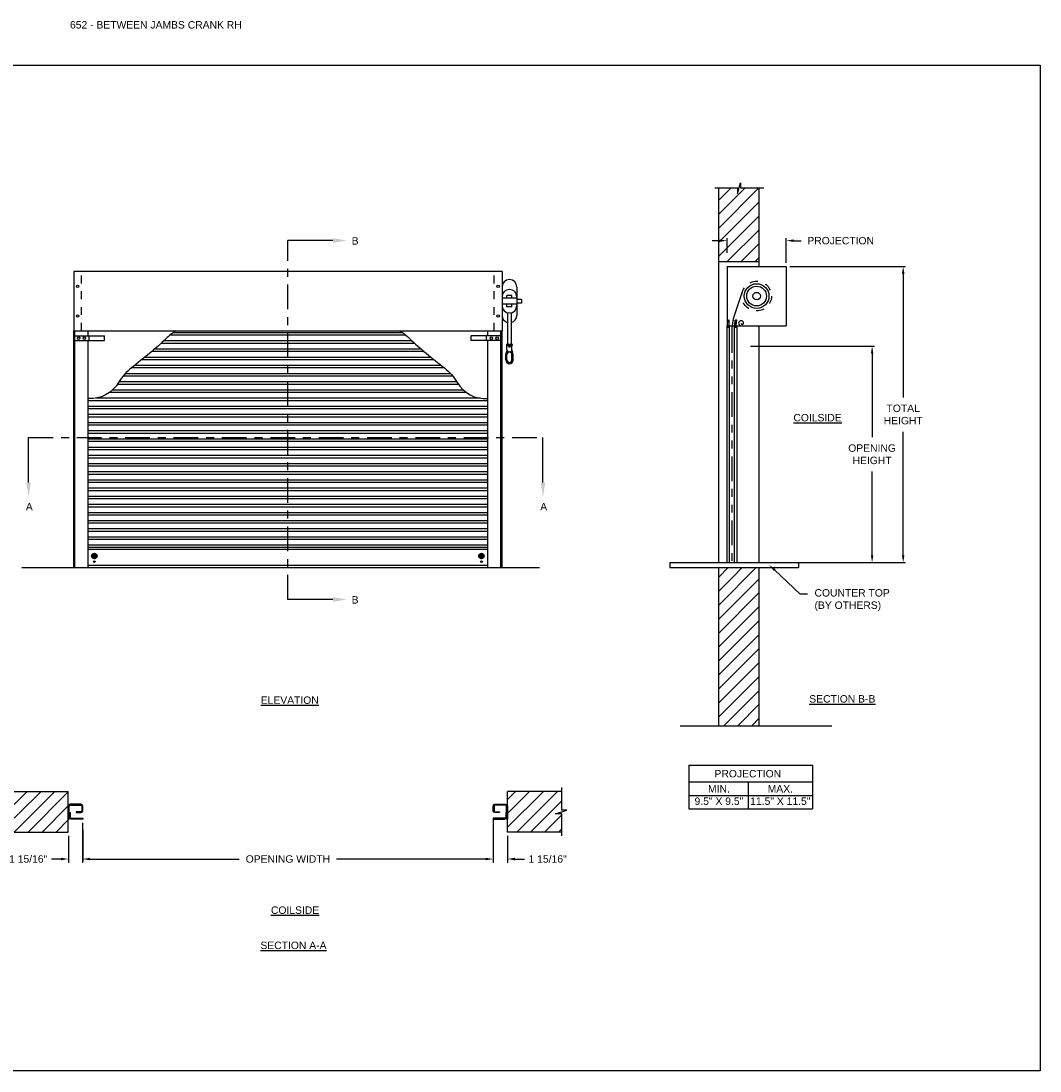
# Model space of a CAD drawing. Header units: inches. Extents: x 169.6 to 213.7, y 214.8 to 266.5.
# Tile 28 of 28: x 200.8 to 213.7, y 234.4 to 247.7. Entities that reach past the tile are written whole.
import ezdxf
from ezdxf import colors
from ezdxf.entities.mleader import LeaderData, LeaderLine
from ezdxf.math import Vec2, Vec3

# ---------------------------------------------------------------- set-up
doc = ezdxf.new("R2010")
doc.units = ezdxf.units.IN
doc.header["$LTSCALE"] = 0.25
doc.header["$MEASUREMENT"] = 0
for name, pattern in [('CENTER', [2, 1.25, -0.25, 0.25, -0.25]), ('HIDDEN', [0.375, 0.25, -0.125]), ('PHANTOM', [2.5, 1.25, -0.25, 0.25, -0.25, 0.25, -0.25])]:
    doc.linetypes.add(name, pattern=pattern)
for name, color, linetype in [('ANNOTATIONS', 1, 'Continuous'), ('CRANK RH', 7, 'Continuous'), ('SECTION CUTS', 6, 'CENTER')]:
    doc.layers.add(name, color=color, linetype=linetype)
doc.styles.add('ARIAL', font='arial.ttf', dxfattribs={"height": 0.09375})
doc.styles.get("Standard").update_dxf_attribs({"font": 'romans.shx'})
doc.dimstyles.new('STANDARD$0', dxfattribs={"dimtxt": 0.09375, "dimasz": 0.09375, "dimexe": 0.03125, "dimexo": 0.046875, "dimgap": 0.09, "dimtad": 0, "dimtih": 1, "dimtoh": 1, "dimdec": 4, "dimzin": 0, "dimdsep": 46, "dimtxsty": 'ARIAL', "dimcen": 0.09, "dimadec": 0, "dimazin": 0, "dimtfac": 1, "dimtdec": 4, "dimtofl": 0, "dimtmove": 0, "dimatfit": 1, "dimfxl": 1, "dimtolj": 1, "dimtzin": 0, "dimarcsym": 0})
pattern_1 = [(45, (6.19053, -17.52354), (-0.08838835, 0.08838835), [])]
pattern_2 = [(45, (6.19053, -16.85585), (-0.088388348, 0.088388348), [])]

# ---------------------------------------------------------------- blocks, each defined once
blk = doc.blocks.new('*D29')
at = {"layer": 'ANNOTATIONS', "color": 0, "lineweight": -2, "transparency": 16777216}
for p, q in [((206.795, 237.637), (206.795, 237.1)), ((201.595, 237.452), (201.595, 237.1)), ((201.689, 237.131), (203.579, 237.131)), ((206.701, 237.131), (204.811, 237.131))]:
    blk.add_line(p, q, dxfattribs=at)
at = {"layer": 'ANNOTATIONS', "color": 0, "transparency": 16777216}
for points in [[(201.689, 237.147), (201.689, 237.115), (201.595, 237.131)], [(206.701, 237.147), (206.701, 237.115), (206.795, 237.131)]]:
    blk.add_solid(points, dxfattribs=at)
at = {"layer": 'defpoints', "color": 0, "transparency": 16777216}
for p in [(206.795, 237.684), (201.595, 237.499), (206.795, 237.131)]:
    blk.add_point(p, dxfattribs=at)
at = {"layer": 'ANNOTATIONS', "color": 0, "transparency": 16777216, "insert": (204.195, 237.131), "char_height": 0.09375, "attachment_point": 5, "style": 'ARIAL'}
blk.add_mtext('\\A1;OPENING WIDTH', dxfattribs=at)
blk = doc.blocks.new('*D22')
at = {"layer": 'ANNOTATIONS', "color": 0, "lineweight": -2, "transparency": 16777216}
for p, q in [((201.595, 237.59), (201.595, 237.084)), ((201.414, 237.426), (201.414, 237.084)), ((201.32, 237.131), (201.199, 237.131)), ((201.689, 237.131), (201.783, 237.131))]:
    blk.add_line(p, q, dxfattribs=at)
at = {"layer": 'ANNOTATIONS', "color": 0, "transparency": 16777216}
for points in [[(201.32, 237.147), (201.32, 237.115), (201.414, 237.131)], [(201.689, 237.147), (201.689, 237.115), (201.595, 237.131)]]:
    blk.add_solid(points, dxfattribs=at)
at = {"layer": 'defpoints', "color": 0, "transparency": 16777216}
for p in [(201.595, 237.637), (201.414, 237.472), (201.595, 237.131)]:
    blk.add_point(p, dxfattribs=at)
at = {"layer": 'ANNOTATIONS', "color": 0, "transparency": 16777216, "insert": (200.905, 237.131), "char_height": 0.09375, "attachment_point": 5, "style": 'ARIAL'}
blk.add_mtext('\\A1;1 15/16"', dxfattribs=at)
blk = doc.blocks.new('*D23')
at = {"layer": 'ANNOTATIONS', "color": 0, "lineweight": -2, "transparency": 16777216}
for p, q in [((206.795, 237.59), (206.795, 237.084)), ((206.976, 237.426), (206.976, 237.084)), ((206.701, 237.131), (206.607, 237.131)), ((207.07, 237.131), (207.191, 237.131))]:
    blk.add_line(p, q, dxfattribs=at)
at = {"layer": 'ANNOTATIONS', "color": 0, "transparency": 16777216}
for points in [[(206.701, 237.147), (206.701, 237.115), (206.795, 237.131)], [(207.07, 237.147), (207.07, 237.115), (206.976, 237.131)]]:
    blk.add_solid(points, dxfattribs=at)
at = {"layer": 'defpoints', "color": 0, "transparency": 16777216}
for p in [(206.795, 237.637), (206.976, 237.472), (206.976, 237.131)]:
    blk.add_point(p, dxfattribs=at)
at = {"layer": 'ANNOTATIONS', "color": 0, "transparency": 16777216, "insert": (207.485, 237.131), "char_height": 0.09375, "attachment_point": 5, "style": 'ARIAL'}
blk.add_mtext('\\A1;1 15/16"', dxfattribs=at)
blk = doc.blocks.new('*D24')
at = {"layer": 'ANNOTATIONS', "color": 0, "lineweight": -2, "transparency": 16777216}
for p, q in [((209.664, 244.961), (209.57, 244.961)), ((209.758, 244.807), (209.758, 244.992)), ((210.508, 244.681), (210.508, 244.992)), ((210.601, 244.961), (210.695, 244.961))]:
    blk.add_line(p, q, dxfattribs=at)
at = {"layer": 'ANNOTATIONS', "color": 0, "transparency": 16777216}
for points in [[(209.664, 244.977), (209.664, 244.946), (209.758, 244.961)], [(210.601, 244.977), (210.601, 244.946), (210.508, 244.961)]]:
    blk.add_solid(points, dxfattribs=at)
at = {"layer": 'defpoints', "color": 0, "transparency": 16777216}
for p in [(210.508, 244.961), (209.758, 244.76), (210.508, 244.635)]:
    blk.add_point(p, dxfattribs=at)
at = {"layer": 'ANNOTATIONS', "color": 0, "transparency": 16777216, "insert": (211.197, 244.961), "char_height": 0.09375, "attachment_point": 5, "style": 'ARIAL'}
blk.add_mtext('\\A1;PROJECTION', dxfattribs=at)
blk = doc.blocks.new('*X8')
at = {"color": 0, "linetype": 'Continuous'}
for p, q in [((2.144, 5.299), (2.185, 5.339)), ((2.144, 5.304), (2.18, 5.339)), ((2.144, 5.309), (2.174, 5.339)), ((2.145, 5.294), (2.189, 5.338)), ((2.146, 5.317), (2.167, 5.338)), ((2.147, 5.29), (2.193, 5.336)), ((2.164, 5.274), (2.209, 5.319)), ((2.178, 5.316), (2.196, 5.334)), ((2.183, 5.315), (2.2, 5.332)), ((2.186, 5.313), (2.203, 5.329)), ((2.188, 5.31), (2.205, 5.326)), ((2.189, 5.305), (2.207, 5.323)), ((2.149, 5.287), (2.167, 5.305)), ((2.151, 5.284), (2.168, 5.3)), ((2.154, 5.281), (2.17, 5.297)), ((2.157, 5.278), (2.174, 5.295)), ((2.16, 5.276), (2.178, 5.294)), ((2.168, 5.272), (2.211, 5.315)), ((2.172, 5.271), (2.212, 5.311)), ((2.177, 5.271), (2.212, 5.306)), ((2.183, 5.271), (2.212, 5.3)), ((2.191, 5.273), (2.21, 5.293))]:
    blk.add_line(p, q, dxfattribs=at)
blk = doc.blocks.new('*D25')
at = {"layer": 'ANNOTATIONS', "color": 0, "lineweight": -2, "transparency": 16777216}
for p, q in [((210.055, 243.627), (211.626, 243.627)), ((211.595, 243.534), (211.595, 242.473)), ((211.595, 240.978), (211.595, 242.039)), ((210.055, 240.885), (211.626, 240.885))]:
    blk.add_line(p, q, dxfattribs=at)
at = {"layer": 'ANNOTATIONS', "color": 0, "transparency": 16777216}
for points in [[(211.58, 243.534), (211.611, 243.534), (211.595, 243.627)], [(211.58, 240.978), (211.611, 240.978), (211.595, 240.885)]]:
    blk.add_solid(points, dxfattribs=at)
at = {"layer": 'defpoints', "color": 0, "transparency": 16777216}
for p in [(210.008, 243.627), (210.008, 240.885), (211.595, 240.885)]:
    blk.add_point(p, dxfattribs=at)
at = {"layer": 'ANNOTATIONS', "color": 0, "transparency": 16777216, "insert": (211.595, 242.256), "char_height": 0.09375, "attachment_point": 5, "style": 'ARIAL'}
blk.add_mtext('\\A1;OPENING \\PHEIGHT', dxfattribs=at)
blk = doc.blocks.new('*D26')
at = {"layer": 'ANNOTATIONS', "color": 0, "lineweight": -2, "transparency": 16777216}
for p, q in [((210.554, 244.635), (212.02, 244.635)), ((211.989, 244.541), (211.989, 242.977)), ((211.989, 240.978), (211.989, 242.542)), ((210.554, 240.885), (212.02, 240.885))]:
    blk.add_line(p, q, dxfattribs=at)
at = {"layer": 'ANNOTATIONS', "color": 0, "transparency": 16777216}
for points in [[(211.973, 244.541), (212.005, 244.541), (211.989, 244.635)], [(211.973, 240.978), (212.005, 240.978), (211.989, 240.885)]]:
    blk.add_solid(points, dxfattribs=at)
at = {"layer": 'defpoints', "color": 0, "transparency": 16777216}
for p in [(210.508, 244.635), (210.508, 240.885), (211.989, 240.885)]:
    blk.add_point(p, dxfattribs=at)
at = {"layer": 'ANNOTATIONS', "color": 0, "transparency": 16777216, "insert": (211.989, 242.76), "char_height": 0.0938, "attachment_point": 5, "style": 'ARIAL'}
blk.add_mtext('\\A1;TOTAL \\PHEIGHT', dxfattribs=at)

msp = doc.modelspace()

# ---------------------------------------------------------------- hatches: boundary and pattern name
at = {"layer": 'CRANK RH', "linetype": 'Continuous'}
h = msp.add_hatch(dxfattribs=at)
h.set_pattern_fill('ANSI31', color=256, style=0)
h.set_pattern_definition(pattern_2)
h.paths.add_polyline_path([(210.16386, 245.62914), (209.92736, 245.62914), (209.92736, 245.6938), (209.88895, 245.56044), (209.88895, 245.62914), (209.64823, 245.62914), (209.64823, 244.69712), (210.16386, 244.69712)])
h = msp.add_hatch(dxfattribs=at)
h.set_pattern_fill('ANSI31', color=256, style=0)
h.set_pattern_definition(pattern_2)
h.paths.add_polyline_path([(210.16386, 240.82062), (209.92736, 240.82062), (209.92736, 240.88528), (209.88895, 240.75192), (209.88895, 240.82062), (209.64823, 240.82062), (209.64823, 238.8189), (210.16386, 238.8189)])
at = {"layer": 'CRANK RH'}
h = msp.add_hatch(dxfattribs=at)
h.set_pattern_fill('ANSI31', color=256, style=0)
h.set_pattern_definition(pattern_1)
h.paths.add_polyline_path([(201.41367, 237.98811), (200.72617, 237.98811), (200.72617, 237.7509), (200.66207, 237.7509), (200.80414, 237.704), (200.72617, 237.704), (200.72617, 237.47248), (201.41367, 237.47248), (201.41367, 237.63498)])
h = msp.add_hatch(dxfattribs=at)
h.set_pattern_fill('ANSI31', color=256, style=0)
h.set_pattern_definition(pattern_1)
h.paths.add_polyline_path([(207.72777, 237.7509), (207.66367, 237.7509), (207.66367, 237.98811), (206.97617, 237.98811), (206.97617, 237.47248), (206.99434, 237.47248), (207.66367, 237.47248), (207.66367, 237.704), (207.5857, 237.704)])

# ---------------------------------------------------------------- linework, layer by layer
at = {"layer": 'ANNOTATIONS'}
for p, q in [((209.27475, 238.31798), (209.27475, 237.76661)), ((209.27475, 238.31798), (210.83986, 238.31798)), ((210.83986, 238.31798), (210.83986, 237.76661)), ((209.27475, 238.10651), (210.83986, 238.10651)), ((210.02512, 238.10651), (210.02512, 237.76661)), ((209.27475, 237.93656), (210.83986, 237.93656)), ((209.27475, 237.76661), (210.83986, 237.76661)), ((201.59531, 237.49904), (201.59531, 237.09973)), ((206.79453, 237.51154), (206.79453, 237.09973))]:
    msp.add_line(p, q, dxfattribs=at)
at = {"layer": 'CRANK RH', "linetype": 'Continuous'}
for p, q in [((209.60184, 245.62914), (209.88895, 245.62914)), ((209.64823, 245.62914), (209.64823, 240.88462)), ((209.88895, 245.56044), (209.92736, 245.6938)), ((209.88895, 245.62914), (209.88895, 245.56044)), ((209.92736, 245.6938), (209.92736, 245.62914)), ((209.92736, 245.62914), (210.22255, 245.62914)), ((210.16386, 244.63462), (210.16386, 245.62914)), ((209.64823, 244.69712), (210.16386, 244.69712)), ((206.90781, 244.56862), (201.48203, 244.56862)), ((201.48203, 244.56862), (201.48203, 243.82062)), ((206.90781, 244.56862), (206.90781, 243.82062)), ((209.75761, 244.63462), (210.50761, 244.63462)), ((209.75761, 244.63462), (209.75761, 243.88462)), ((210.50761, 244.63462), (210.50761, 243.88462)), ((201.48203, 244.3743), (201.48203, 244.01493)), ((206.97031, 244.23368), (206.97031, 244.26493)), ((207.03281, 244.23368), (207.03281, 244.26493)), ((207.09531, 244.3743), (207.09531, 244.01493)), ((209.83942, 243.9737), (209.95477, 244.31902)), ((206.97031, 244.1243), (206.97031, 244.15555)), ((207.03281, 244.1243), (207.03281, 244.15555)), ((207.15204, 244.21805), (207.15204, 244.17118)), ((206.97812, 244.04905), (206.97812, 243.64978)), ((207.025, 244.04905), (207.025, 243.64978)), ((209.75761, 243.88462), (209.78886, 243.88462)), ((209.75761, 240.88462), (209.75761, 243.88462)), ((209.76494, 243.88806), (209.76185, 243.95345)), ((209.76185, 243.95345), (209.77949, 243.95345)), ((209.76494, 243.88462), (209.76494, 243.88806)), ((209.76494, 243.88806), (209.78258, 243.88806)), ((209.78258, 243.88806), (209.77949, 243.95345)), ((209.78476, 243.95279), (209.77949, 243.95345)), ((209.78258, 243.88806), (209.78476, 243.95279)), ((209.78258, 243.88462), (209.78258, 243.88806)), ((209.78886, 240.88462), (209.78886, 243.88462)), ((209.78886, 243.88462), (209.85136, 243.88462)), ((209.85136, 240.88462), (209.85136, 243.88462)), ((209.85136, 243.88462), (209.88261, 243.88462)), ((209.85766, 243.88901), (209.85763, 243.88806)), ((209.87528, 243.88806), (209.85763, 243.88806)), ((209.85763, 243.88462), (209.85763, 243.88806)), ((209.85766, 243.88901), (209.86425, 243.95414)), ((209.85766, 243.88901), (209.85895, 243.95376)), ((209.85895, 243.95376), (209.86425, 243.95414)), ((209.88187, 243.95319), (209.86425, 243.95414)), ((209.86698, 243.88462), (210.50761, 243.88462)), ((209.87528, 243.88806), (209.88187, 243.95319)), ((209.87528, 243.88462), (209.87528, 243.88806)), ((209.88261, 243.88462), (209.88261, 240.88462)), ((210.16386, 240.88462), (210.16386, 243.88462)), ((201.48203, 240.82062), (201.48203, 243.82062)), ((201.48203, 243.82062), (206.90781, 243.82062)), ((201.49765, 240.82062), (201.49765, 243.82062)), ((201.49765, 243.75812), (201.87265, 243.75812)), ((201.66367, 243.75812), (201.66367, 243.82062)), ((201.67929, 243.69562), (201.67929, 243.75812)), ((201.87265, 243.69562), (201.87265, 243.75812)), ((205.69079, 243.76317), (202.69905, 243.76317)), ((205.65036, 243.79442), (202.73948, 243.79442)), ((206.89219, 243.75812), (206.51719, 243.75812)), ((206.51719, 243.69562), (206.51719, 243.75812)), ((206.71054, 243.69562), (206.71054, 243.75812)), ((206.72617, 243.75812), (206.72617, 243.82062)), ((206.89219, 240.82062), (206.89219, 243.82062)), ((206.90781, 240.82062), (206.90781, 243.82062)), ((201.49765, 243.69562), (201.87265, 243.69562)), ((201.66367, 240.82062), (201.66367, 243.69562)), ((205.88461, 243.58719), (202.50523, 243.58719)), ((205.803, 243.65956), (202.58684, 243.65956)), ((205.7694, 243.69081), (202.62044, 243.69081)), ((206.89219, 243.69562), (206.51719, 243.69562)), ((206.72617, 240.82062), (206.72617, 243.69562)), ((206.97031, 243.63415), (207.03281, 243.63415)), ((206.97031, 243.58379), (206.97031, 243.63415)), ((207.03281, 243.58379), (207.03281, 243.63415)), ((206.04921, 243.45233), (202.34062, 243.45233)), ((206.01039, 243.48358), (202.37945, 243.48358)), ((205.92161, 243.55594), (202.46823, 243.55594)), ((206.95469, 243.45023), (206.95469, 243.52129)), ((207.03281, 243.45023), (207.03281, 243.52129)), ((207.04844, 243.45023), (207.04844, 243.52129)), ((206.1797, 243.34871), (202.21014, 243.34871)), ((206.14007, 243.37996), (202.24977, 243.37996)), ((206.28399, 243.2451), (202.10585, 243.2451)), ((206.25719, 243.27635), (202.13264, 243.27635)), ((206.41707, 243.06912), (201.97277, 243.06912)), ((206.35427, 243.14148), (202.03557, 243.14148)), ((206.3347, 243.17273), (202.05514, 243.17273)), ((206.72617, 242.93425), (201.66367, 242.93425)), ((206.62973, 242.9655), (201.76011, 242.9655)), ((206.45561, 243.03787), (201.93423, 243.03787)), ((206.72617, 242.86189), (201.66367, 242.86189)), ((206.72617, 242.83064), (201.66367, 242.83064)), ((206.72617, 242.75828), (201.66367, 242.75828)), ((206.72617, 242.72703), (201.66367, 242.72703)), ((206.72617, 242.65466), (201.66367, 242.65466)), ((206.72617, 242.62341), (201.66367, 242.62341)), ((206.72617, 242.55105), (201.66367, 242.55105)), ((206.72617, 242.5198), (201.66367, 242.5198)), ((206.72617, 242.44743), (201.66367, 242.44743)), ((206.72617, 242.41618), (201.66367, 242.41618)), ((206.72617, 242.34382), (201.66367, 242.34382)), ((206.72617, 242.31257), (201.66367, 242.31257)), ((206.72617, 242.2402), (201.66367, 242.2402)), ((206.72617, 242.20895), (201.66367, 242.20895)), ((206.72617, 242.13659), (201.66367, 242.13659)), ((206.72617, 242.10534), (201.66367, 242.10534)), ((206.72617, 242.03297), (201.66367, 242.03297)), ((206.72617, 242.00172), (201.66367, 242.00172)), ((206.72617, 241.92936), (201.66367, 241.92936)), ((206.72617, 241.89811), (201.66367, 241.89811)), ((206.72617, 241.82574), (201.66367, 241.82574)), ((206.72617, 241.79449), (201.66367, 241.79449)), ((206.72617, 241.72213), (201.66367, 241.72213)), ((206.72617, 241.69088), (201.66367, 241.69088)), ((206.72617, 241.61852), (201.66367, 241.61852)), ((206.72617, 241.58727), (201.66367, 241.58727)), ((206.72617, 241.5149), (201.66367, 241.5149)), ((206.72617, 241.48365), (201.66367, 241.48365)), ((206.72617, 241.41443), (201.66367, 241.41443)), ((206.72617, 241.38318), (201.66367, 241.38318)), ((206.72617, 241.31081), (201.66367, 241.31081)), ((206.72617, 241.27956), (201.66367, 241.27956)), ((206.72617, 241.2072), (201.66367, 241.2072)), ((206.72617, 241.17595), (201.66367, 241.17595)), ((206.72617, 241.10653), (201.66367, 241.10653)), ((206.72617, 241.07528), (201.66367, 241.07528)), ((206.72617, 241.05036), (201.66367, 241.05036)), ((206.72617, 240.84767), (201.66367, 240.84767)), ((209.03263, 240.88462), (210.66386, 240.88462)), ((209.03263, 240.88462), (209.03263, 240.82062)), ((209.03263, 240.82062), (210.66386, 240.82062)), ((209.64823, 240.82062), (209.64823, 238.81927)), ((210.16386, 238.81927), (210.16386, 240.82062)), ((210.66386, 240.88462), (210.66386, 240.82062)), ((209.16249, 238.81927), (211.08621, 238.81927)), ((207.66367, 237.7509), (207.66367, 238.03498)), ((207.5857, 237.704), (207.72777, 237.7509)), ((207.72777, 237.7509), (207.66367, 237.7509)), ((201.41367, 237.6967), (201.42492, 237.6967)), ((201.41367, 237.67034), (201.42492, 237.67034)), ((201.43617, 237.70696), (201.42492, 237.6967)), ((201.43617, 237.66008), (201.42492, 237.67034)), ((206.95367, 237.70696), (206.96492, 237.6967)), ((206.95367, 237.66008), (206.96492, 237.67034)), ((206.97617, 237.6967), (206.96492, 237.6967)), ((206.97617, 237.67034), (206.96492, 237.67034)), ((207.66367, 237.704), (207.5857, 237.704)), ((207.66367, 237.42561), (207.66367, 237.704))]:
    msp.add_line(p, q, dxfattribs=at)
at = {"layer": 'CRANK RH', "linetype": 'HIDDEN'}
for p, q in [((201.58164, 243.82062), (201.58164, 244.56862)), ((201.58164, 243.82062), (201.58164, 244.56862)), ((206.8082, 243.82062), (206.8082, 244.56862))]:
    msp.add_line(p, q, dxfattribs=at)
at = {"layer": 'CRANK RH', "linetype": 'PHANTOM'}
for p, q in [((207.03281, 244.26493), (206.97031, 244.26493)), ((207.09531, 244.23368), (206.90781, 244.23368)), ((207.09531, 244.15555), (206.90781, 244.15555)), ((207.03281, 244.1243), (206.97031, 244.1243)), ((207.15204, 244.21805), (207.09531, 244.21805)), ((207.15204, 244.17118), (207.09531, 244.17118)), ((209.82011, 243.8549), (209.82011, 240.88462))]:
    msp.add_line(p, q, dxfattribs=at)
at = {"layer": 'CRANK RH'}
for p, q in [((206.97031, 243.64978), (207.03281, 243.64978)), ((206.97031, 243.45023), (206.97031, 243.52129)), ((200.82387, 240.82062), (207.38212, 240.82062)), ((200.72617, 237.98811), (201.41367, 237.98811)), ((201.41367, 237.47248), (201.41367, 237.98811)), ((206.97617, 237.47248), (206.97617, 237.98811)), ((207.66367, 237.98811), (206.97617, 237.98811)), ((200.72617, 237.47248), (201.41367, 237.47248)), ((207.66367, 237.47248), (206.97617, 237.47248))]:
    msp.add_line(p, q, dxfattribs=at)
at = {"layer": 'CRANK RH', "linetype": 'Continuous'}
for points in [[(202.77501, 243.81862, 0.04994125), (202.65292, 243.72187, -0.02135943), (202.44447, 243.53637, -0.00459955), (202.21287, 243.35087, 0.09348756), (202.05074, 243.16537, -0.28353071), (201.66367, 242.96069, 0.72847355)], [(205.61483, 243.81862, -0.04994125), (205.73692, 243.72187, 0.02135943), (205.94537, 243.53637, 0.00459955), (206.17697, 243.35087, -0.09348756), (206.3391, 243.16537, 0.28353071), (206.72617, 242.96069, -0.72847355)]]:
    msp.add_lwpolyline(points, format="xyb", dxfattribs=at)
at = {"layer": 'CRANK RH'}
for points in [[(201.42492, 237.63664), (201.42492, 237.80118, -0.41421356), (201.43664, 237.81289), (201.57234, 237.81289, -0.41421356), (201.58406, 237.80118), (201.58406, 237.74164, -0.41421356), (201.57234, 237.72993), (201.51328, 237.72993), (201.51328, 237.71868), (201.57234, 237.71868, 0.41421356), (201.59531, 237.74164), (201.59531, 237.80118, 0.41421356), (201.57234, 237.82414), (201.43664, 237.82414, 0.41421356), (201.41367, 237.80118), (201.41367, 237.63664)], [(206.96492, 237.63664), (206.96492, 237.80118, 0.41421356), (206.9532, 237.81289), (206.8175, 237.81289, 0.41421356), (206.80578, 237.80118), (206.80578, 237.74164, 0.41421356), (206.8175, 237.72993), (206.87656, 237.72993), (206.87656, 237.71868), (206.8175, 237.71868, -0.41421356), (206.79453, 237.74164), (206.79453, 237.80118, -0.41421356), (206.8175, 237.82414), (206.9532, 237.82414, -0.41421356), (206.97617, 237.80118), (206.97617, 237.63664)], [(201.59531, 237.63664), (201.44789, 237.63664, -0.41421356), (201.42492, 237.65961), (201.42492, 237.71868), (201.43617, 237.71868), (201.43617, 237.65961, 0.41421356), (201.44789, 237.64789), (201.59531, 237.64789)], [(206.79453, 237.63664), (206.94195, 237.63664, 0.41421356), (206.96492, 237.65961), (206.96492, 237.71868), (206.95367, 237.71868), (206.95367, 237.65961, -0.41421356), (206.94195, 237.64789), (206.79453, 237.64789)]]:
    msp.add_lwpolyline(points, format="xyb", close=True, dxfattribs=at)
at = {"layer": 'CRANK RH', "linetype": 'Continuous'}
for centre, radius in [((201.53183, 244.38312), 0.01562), ((201.53183, 244.38312), 0.01562), ((206.85801, 244.38312), 0.01562), ((206.85801, 244.38312), 0.01562), ((210.13261, 244.25962), 0.15625), ((210.13261, 244.25962), 0.125), ((210.13261, 244.25962), 0.04685), ((201.53183, 244.00812), 0.01562), ((201.53183, 244.00812), 0.01562), ((206.85801, 244.00812), 0.01562), ((206.85801, 244.00812), 0.01562), ((209.77354, 243.86864), 0.00687), ((209.86668, 243.86864), 0.00687), ((201.54453, 243.72687), 0.01562), ((201.61679, 243.72687), 0.01562), ((206.77304, 243.72687), 0.01562), ((206.84531, 243.72687), 0.01562), ((207.00156, 243.61853), 0.00781), ((201.74344, 240.96749), 0.0344), ((201.74344, 240.96749), 0.01114), ((206.6464, 240.96749), 0.0344), ((206.6464, 240.96749), 0.01114), ((201.74344, 240.89661), 0.01114), ((206.6464, 240.89661), 0.01114)]:
    msp.add_circle(centre, radius, dxfattribs=at)
at = {"layer": 'CRANK RH', "linetype": 'HIDDEN'}
msp.add_circle((210.13261, 244.25962), 0.1875, dxfattribs=at)
at = {"layer": 'CRANK RH', "linetype": 'Continuous'}
for centre, radius, start, end in [((207.00156, 244.3743), 0.09375, 0, 180), ((207.00156, 244.24941), 0.09375, 0, 180), ((207.00156, 244.13982), 0.09375, 180, 0), ((207.00156, 244.01493), 0.09375, 180, 255.522488), ((207.00156, 244.01493), 0.09375, 284.477512, 0), ((210.19511, 243.8549), 0.375, 161.529967, 180), ((209.93577, 243.91587), 0.03125, 0, 180), ((209.93577, 243.91587), 0.03125, 180, 270), ((209.95139, 243.91587), 0.01562, 180, 0)]:
    msp.add_arc(centre, radius, start, end, dxfattribs=at)
at = {"layer": 'CRANK RH'}
for centre, radius, start, end in [((206.97031, 243.64197), 0.00781, 90, 270), ((207.00156, 243.58379), 0.03125, 180, 0), ((207.03281, 243.64197), 0.00781, 270, 90), ((207.00156, 243.52129), 0.04688, 141.317813, 180), ((207.00156, 243.45023), 0.04688, 180, 0), ((206.94057, 243.57012), 0.03125, 321.317813, 12.635625), ((207.00156, 243.52129), 0.03125, 0, 180), ((207.00156, 243.45023), 0.03125, 180, 0), ((207.06255, 243.57012), 0.03125, 167.364375, 218.682187), ((207.00156, 243.52129), 0.04688, 0, 38.682187)]:
    msp.add_arc(centre, radius, start, end, dxfattribs=at)
at = {"layer": 'defpoints'}
msp.add_lwpolyline([(213.72204, 234.44685), (194.25216, 234.44685), (194.25216, 247.18196), (213.72204, 247.18196)], close=True, dxfattribs=at)
at = {"layer": 'SECTION CUTS'}
for p, q in [((204.19492, 240.4175), (204.19492, 244.96323)), ((200.9101, 242.46834), (207.42605, 242.46834))]:
    msp.add_line(p, q, dxfattribs=at)

# ---------------------------------------------------------------- block references
at = {"layer": 'CRANK RH', "linetype": 'Continuous'}
msp.add_blockref('*X8', (199.56539, 235.66237), dxfattribs=at)
at = {"layer": 'CRANK RH', "linetype": 'Continuous', "xscale": -1}
msp.add_blockref('*X8', (208.82445, 235.66237), dxfattribs=at)

# ---------------------------------------------------------------- texts
at = {"layer": 'ANNOTATIONS', "insert": (201.43451, 247.74099), "char_height": 0.09375, "width": 6.6097632, "attachment_point": 1, "line_spacing_factor": 0.86134, "style": 'ARIAL'}
msp.add_mtext('652 - BETWEEN JAMBS CRANK RH', dxfattribs=at)
at = {"layer": 'ANNOTATIONS', "char_height": 0.09375, "attachment_point": 2, "style": 'ARIAL'}
for s, insert, width in [('{\\LCOILSIDE}', (210.904, 242.76669), 1.3823677), ('{\\LELEVATION}', (204.21863, 239.18997), 3.0834986), ('{\\LSECTION B-B}', (211.21811, 239.20594), 1.3823677), ('{\\LCOILSIDE}', (204.28587, 236.5306), 1.3823677), ('{\\LSECTION A-A}', (204.26524, 236.08446), 1.3823677)]:
    msp.add_mtext(s, dxfattribs=dict(at, insert=insert, width=width))
for s, width, insert in [('PROJECTION ', 1.7594917, (210.02095, 238.25855)), ('MIN.\\P9.5" X 9.5" ', 0.6711642, (209.65493, 238.06656)), ('MAX.\\P11.5" X 11.5"', 0.7869326, (210.43258, 238.06656))]:
    msp.add_mtext_dynamic_manual_height_columns(s, width=width, gutter_width=1.36268, heights=[0], dxfattribs=dict(at, insert=insert))
at = {"layer": 'SECTION CUTS', "style": 'ARIAL'}
for s, p in [('B', (205.00295, 244.91153)), ('A', (200.87562, 241.54591)), ('A', (207.39157, 241.54591)), ('B', (205.00295, 240.36581))]:
    msp.add_text(s, height=0.09375, dxfattribs=at).set_placement(p)

# ---------------------------------------------------------------- dimensions: what is measured, and where the dimension line sits
at = {"layer": 'ANNOTATIONS'}
dim = msp.add_linear_dim(base=(210.50761, 244.96116), p1=(209.75761, 244.76043), p2=(210.50761, 244.63462), text='PROJECTION', dimstyle='STANDARD$0', dxfattribs=at)
dim.commit()
dim.dimension.update_dxf_attribs({"geometry": '*D24', "text_midpoint": (211.19672, 244.96116), "dimtype": 160})
for base, p1, p2, text, picture, middle in [((211.98893, 240.88462), (210.50761, 244.63462), (210.50761, 240.88462), 'TOTAL \\PHEIGHT', '*D26', (211.98893, 242.75962)), ((211.59518, 240.88462), (210.00792, 243.62742), (210.00792, 240.88462), 'OPENING \\PHEIGHT', '*D25', (211.59518, 242.25602))]:
    dim = msp.add_linear_dim(base=base, p1=p1, p2=p2, angle=90, text=text, dimstyle='STANDARD$0', dxfattribs=at)
    dim.commit()
    dim.dimension.update_dxf_attribs({"geometry": picture, "text_midpoint": middle})
for base, p1, p2, picture, middle in [((201.59531, 237.13098), (201.41367, 237.47248), (201.59531, 237.63664), '*D22', (200.90464, 237.13098)), ((206.97617, 237.13098), (206.79453, 237.63654), (206.97617, 237.47248), '*D23', (207.4852, 237.13098))]:
    dim = msp.add_linear_dim(base=base, p1=p1, p2=p2, text='1 15/16"', dimstyle='STANDARD$0', override={"dimexe": 0.046875, "dimgap": 0.0625, "dimlunit": 4, "dimcen": 0.089844, "dimatfit": 0, "dimfxl": 0.18, "dimfrac": 2}, dxfattribs=at)
    dim.commit()
    dim.dimension.update_dxf_attribs({"geometry": picture, "text_midpoint": middle, "dimtype": 160})
dim = msp.add_linear_dim(base=(206.79453, 237.13098), p1=(201.59531, 237.49904), p2=(206.79453, 237.68352), text='OPENING WIDTH', dimstyle='STANDARD$0', dxfattribs=at)
dim.commit()
dim.dimension.update_dxf_attribs({"geometry": '*D29', "text_midpoint": (204.19492, 237.13098)})

# ---------------------------------------------------------------- leaders
ml = msp.add_multileader_mtext('Standard', dxfattribs=at)
ml.set_content('COUNTER TOP\\P(BY OTHERS)', color=256, style='ARIAL')
ml.set_leader_properties()
ml.build(insert=Vec2(0, 0))
ml.multileader.update_dxf_attribs({"dogleg_length": 0.36, "arrow_head_size": 0.09375})
ctx = ml.context
ctx.base_point, ctx.char_height, ctx.arrow_head_size, ctx.landing_gap_size, ctx.plane_origin = Vec3(210.77575, 240.48794), 0.09375, 0.09375, 0.09, Vec3(209.99071, 240.05471)
notes = []
notes.append((ctx, [(0, (1, 1, 0), (210.67779, 240.48794), (1, 0), 0.09796, [(0, [(210.29362, 240.85401)], 0, [])])]))
ctx.mtext.insert, ctx.mtext.flow_direction = Vec3(210.86575, 240.54859), 5
at = {"layer": 'SECTION CUTS'}
ml = msp.add_multileader_mtext('Standard', dxfattribs=at)
ml.set_content('', color=256)
ml.set_leader_properties()
ml.build(insert=Vec2(0, 0))
ml.multileader.update_dxf_attribs({"dogleg_length": 0, "arrow_head_size": 0.18})
ctx = ml.context
ctx.base_point, ctx.char_height, ctx.arrow_head_size, ctx.landing_gap_size, ctx.plane_origin, ctx.plane_x_axis, ctx.plane_y_axis = Vec3(204.19492, 244.96323), 0.18, 0.18, 0, Vec3(204.94444, 244.96323), Vec3(0, 1), Vec3(-1, 0)
notes.append((ctx, [(0, (1, 1, 0), (204.19492, 244.96323), (1, 0), 0, [(0, [(204.94444, 244.96323)], 0, [])])]))
ctx.mtext.insert, ctx.mtext.text_direction, ctx.mtext.rotation, ctx.mtext.flow_direction = Vec3(204.10492, 244.96323), Vec3(0, 1), 1.57079633, 5
ml = msp.add_multileader_mtext('Standard', dxfattribs=at)
ml.set_content('', color=256)
ml.set_leader_properties()
ml.build(insert=Vec2(0, 0))
ml.multileader.update_dxf_attribs({"dogleg_length": 0, "arrow_head_size": 0.18})
ctx = ml.context
ctx.base_point, ctx.char_height, ctx.arrow_head_size, ctx.landing_gap_size, ctx.plane_origin = Vec3(200.9101, 242.46834), 0.18, 0.18, 0, Vec3(200.9101, 241.71882)
notes.append((ctx, [(0, (1, 1, 0), (200.9101, 242.46834), (1, 0), 0, [(0, [(200.9101, 241.71882)], 0, [])])]))
ctx.mtext.insert, ctx.mtext.flow_direction = Vec3(200.9101, 242.55834), 5
ml = msp.add_multileader_mtext('Standard', dxfattribs=at)
ml.set_content('', color=256)
ml.set_leader_properties()
ml.build(insert=Vec2(0, 0))
ml.multileader.update_dxf_attribs({"dogleg_length": 0, "arrow_head_size": 0.18})
ctx = ml.context
ctx.base_point, ctx.char_height, ctx.arrow_head_size, ctx.landing_gap_size, ctx.plane_origin = Vec3(207.42605, 242.46834), 0.18, 0.18, 0, Vec3(207.42605, 241.71882)
notes.append((ctx, [(0, (1, 1, 0), (207.42605, 242.46834), (1, 0), 0, [(0, [(207.42605, 241.71882)], 0, [])])]))
ctx.mtext.insert, ctx.mtext.flow_direction = Vec3(207.42605, 242.55834), 5
ml = msp.add_multileader_mtext('Standard', dxfattribs=at)
ml.set_content('', color=256)
ml.set_leader_properties()
ml.build(insert=Vec2(0, 0))
ml.multileader.update_dxf_attribs({"dogleg_length": 0, "arrow_head_size": 0.18})
ctx = ml.context
ctx.base_point, ctx.char_height, ctx.arrow_head_size, ctx.landing_gap_size, ctx.plane_origin, ctx.plane_x_axis, ctx.plane_y_axis = Vec3(204.19492, 240.4175), 0.18, 0.18, 0, Vec3(204.94444, 240.4175), Vec3(0, 1), Vec3(-1, 0)
notes.append((ctx, [(0, (1, 1, 0), (204.19492, 240.4175), (1, 0), 0, [(0, [(204.94444, 240.4175)], 0, [])])]))
ctx.mtext.insert, ctx.mtext.text_direction, ctx.mtext.rotation, ctx.mtext.flow_direction = Vec3(204.10492, 240.4175), Vec3(0, 1), 1.57079633, 5
for ctx, leaders in notes:
    for number, flags, end, landing, length, lines in leaders:
        leader = LeaderData()
        leader.index, (leader.has_last_leader_line, leader.has_dogleg_vector, leader.attachment_direction) = number, flags
        leader.last_leader_point, leader.dogleg_vector, leader.dogleg_length = Vec3(end), Vec3(landing), length
        for number, points, colour, breaks in lines:
            line = LeaderLine()
            line.index, line.vertices, line.color, line.breaks = number, Vec3.list(points), colors.encode_raw_color(colour), breaks
            leader.lines.append(line)
        ctx.leaders.append(leader)

doc.saveas('drawing.dxf')
